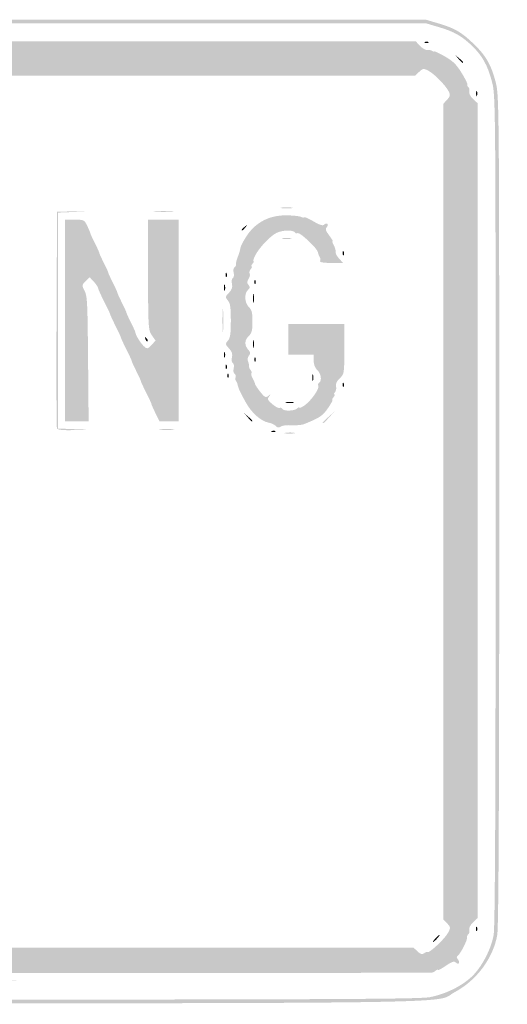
# Model space of a CAD drawing. Header units: inches. Extents: x -18 to 18.1, y -9 to 9.
# Tile 12 of 12: x 9.2 to 18.1, y -9 to 9. Entities that reach past the tile are written whole.
import ezdxf

# ---------------------------------------------------------------- set-up
doc = ezdxf.new("R2010")
doc.units = ezdxf.units.IN
doc.header["$MEASUREMENT"] = 0

msp = doc.modelspace()

# ---------------------------------------------------------------- hatches: boundary and pattern name
h = msp.add_hatch(color=7)
edge = h.paths.add_edge_path()
edge.add_spline(control_points=[(-16.717, -8.95), (-16.985, -8.897), (-17.355, -8.714), (-17.493, -8.566), (-17.628, -8.422), (-17.812, -8.152), (-17.86, -8.027), (-17.963, -7.76), (-17.967, -7.471), (-17.967, 0.034), (-17.967, 7.445), (-17.966, 7.61), (-17.902, 7.857), (-17.821, 8.177), (-17.719, 8.35), (-17.479, 8.579), (-17.25, 8.797), (-17.149, 8.852), (-16.822, 8.936), (-16.576, 8.999), (-16.305, 9), (0.026, 9)], knot_values=[0, 0, 0, 0, 1, 1, 1, 2, 2, 2, 3, 3, 3, 4, 4, 4, 5, 5, 5, 6, 6, 6, 7, 7, 7, 7], degree=3, periodic=0)
edge.add_line((0.026, 9), (16.625, 9))
edge.add_line((16.625, 9), (16.859, 8.931))
edge.add_spline(control_points=[(16.859, 8.931), (17.151, 8.845), (17.278, 8.771), (17.499, 8.558), (17.724, 8.342), (17.822, 8.17), (17.902, 7.857), (17.966, 7.61), (17.967, 7.446), (17.967, 0.039), (17.967, -5.334), (17.956, -7.59), (17.931, -7.745), (17.859, -8.169), (17.554, -8.58), (17.149, -8.796), (16.736, -9.016), (18.115, -9), (-0.028, -8.997), (-13.49, -8.994), (-16.54, -8.986), (-16.717, -8.95)], knot_values=[0, 0, 0, 0, 1, 1, 1, 2, 2, 2, 3, 3, 3, 4, 4, 4, 5, 5, 5, 6, 6, 6, 7, 7, 7, 7], degree=3, periodic=0)
edge = h.paths.add_edge_path(flags=0)
edge.add_spline(control_points=[(16.696, -8.886), (16.985, -8.831), (17.287, -8.681), (17.471, -8.504), (17.653, -8.327), (17.821, -8.002), (17.865, -7.745), (17.891, -7.59), (17.901, -5.334), (17.901, 0.039), (17.901, 7.446), (17.9, 7.61), (17.836, 7.857), (17.759, 8.159), (17.657, 8.343), (17.466, 8.525), (17.277, 8.705), (17.14, 8.782), (16.859, 8.865)], knot_values=[0, 0, 0, 0, 1, 1, 1, 2, 2, 2, 3, 3, 3, 4, 4, 4, 5, 5, 5, 6, 6, 6, 6], degree=3, periodic=0)
edge.add_line((16.859, 8.865), (16.625, 8.934))
edge.add_line((16.625, 8.934), (0.026, 8.934))
edge.add_spline(control_points=[(0.026, 8.934), (-16.305, 8.934), (-16.576, 8.933), (-16.822, 8.87), (-17.137, 8.789), (-17.245, 8.734), (-17.444, 8.548), (-17.651, 8.354), (-17.757, 8.167), (-17.836, 7.857), (-17.9, 7.61), (-17.901, 7.445), (-17.901, 0.034), (-17.901, -7.471), (-17.897, -7.76), (-17.794, -8.027), (-17.752, -8.136), (-17.571, -8.411), (-17.46, -8.534), (-17.355, -8.65), (-16.962, -8.836), (-16.717, -8.885), (-16.54, -8.92), (-13.49, -8.928), (-0.028, -8.931), (14.274, -8.934), (16.478, -8.928), (16.696, -8.886)], knot_values=[0, 0, 0, 0, 1, 1, 1, 2, 2, 2, 3, 3, 3, 4, 4, 4, 5, 5, 5, 6, 6, 6, 7, 7, 7, 8, 8, 8, 9, 9, 9, 9], degree=3, periodic=0)
h = msp.add_hatch(color=7)
edge = h.paths.add_edge_path()
edge.add_spline(control_points=[(-16.716, -8.425), (-16.733, -8.408), (-16.747, -8.406), (-16.747, -8.421), (-16.747, -8.435), (-16.77, -8.429), (-16.797, -8.407), (-16.824, -8.384), (-16.846, -8.375), (-16.846, -8.388), (-16.846, -8.4), (-16.911, -8.365), (-16.99, -8.311), (-17.098, -8.237), (-17.143, -8.222), (-17.171, -8.25), (-17.199, -8.279), (-17.219, -8.278), (-17.248, -8.248), (-17.277, -8.219), (-17.278, -8.199), (-17.251, -8.172), (-17.225, -8.145), (-17.24, -8.093), (-17.31, -7.974), (-17.362, -7.886), (-17.396, -7.813), (-17.385, -7.813), (-17.374, -7.813), (-17.382, -7.794), (-17.401, -7.77), (-17.421, -7.747), (-17.429, -7.698), (-17.42, -7.662), (-17.409, -7.62), (-17.432, -7.57), (-17.487, -7.518)], knot_values=[0, 0, 0, 0, 1, 1, 1, 2, 2, 2, 3, 3, 3, 4, 4, 4, 5, 5, 5, 6, 6, 6, 7, 7, 7, 8, 8, 8, 9, 9, 9, 10, 10, 10, 11, 11, 11, 12, 12, 12, 12], degree=3, periodic=0)
edge.add_line((-17.487, -7.518), (-17.571, -7.439))
edge.add_line((-17.571, -7.439), (-17.571, 0.016))
edge.add_line((-17.571, 0.016), (-17.571, 7.472))
edge.add_line((-17.571, 7.472), (-17.487, 7.551))
edge.add_spline(control_points=[(-17.487, 7.551), (-17.441, 7.595), (-17.409, 7.653), (-17.416, 7.681), (-17.423, 7.709), (-17.376, 7.836), (-17.31, 7.962), (-17.207, 8.16), (-17.162, 8.209), (-16.993, 8.312), (-16.885, 8.378), (-16.787, 8.426), (-16.774, 8.419), (-16.762, 8.411), (-16.743, 8.419), (-16.733, 8.436), (-16.723, 8.453), (-16.688, 8.459), (-16.656, 8.451), (-16.621, 8.442), (-16.565, 8.47), (-16.518, 8.52)], knot_values=[0, 0, 0, 0, 1, 1, 1, 2, 2, 2, 3, 3, 3, 4, 4, 4, 5, 5, 5, 6, 6, 6, 7, 7, 7, 7], degree=3, periodic=0)
edge.add_line((-16.518, 8.52), (-16.439, 8.604))
edge.add_line((-16.439, 8.604), (0, 8.604))
edge.add_line((0, 8.604), (16.439, 8.604))
edge.add_line((16.439, 8.604), (16.517, 8.521))
edge.add_spline(control_points=[(16.517, 8.521), (16.56, 8.475), (16.619, 8.441), (16.647, 8.446), (16.675, 8.451), (16.716, 8.443), (16.739, 8.429), (16.762, 8.414), (16.78, 8.41), (16.78, 8.419), (16.78, 8.428), (16.866, 8.388), (16.97, 8.329), (17.118, 8.246), (17.185, 8.18), (17.279, 8.026), (17.345, 7.918), (17.393, 7.82), (17.386, 7.807), (17.378, 7.795), (17.386, 7.776), (17.403, 7.766), (17.42, 7.756), (17.426, 7.721), (17.418, 7.689), (17.409, 7.654), (17.437, 7.598), (17.487, 7.551)], knot_values=[0, 0, 0, 0, 1, 1, 1, 2, 2, 2, 3, 3, 3, 4, 4, 4, 5, 5, 5, 6, 6, 6, 7, 7, 7, 8, 8, 8, 9, 9, 9, 9], degree=3, periodic=0)
edge.add_line((17.487, 7.551), (17.571, 7.472))
edge.add_line((17.571, 7.472), (17.571, 0.016))
edge.add_line((17.571, 0.016), (17.571, -7.439))
edge.add_line((17.571, -7.439), (17.487, -7.518))
edge.add_spline(control_points=[(17.487, -7.518), (17.437, -7.565), (17.409, -7.621), (17.418, -7.656), (17.426, -7.688), (17.42, -7.723), (17.403, -7.733), (17.386, -7.744), (17.375, -7.77), (17.379, -7.791), (17.388, -7.838), (17.256, -8.097), (17.208, -8.127), (17.183, -8.142), (17.185, -8.163), (17.212, -8.196), (17.26, -8.254), (17.223, -8.302), (17.17, -8.25), (17.143, -8.222), (17.096, -8.238), (16.99, -8.311), (16.911, -8.365), (16.846, -8.4), (16.846, -8.388), (16.846, -8.375), (16.828, -8.381), (16.805, -8.4), (16.77, -8.429), (16.744, -8.439), (16.706, -8.44), (16.702, -8.44), (9.187, -8.443), (0.007, -8.448), (-10.503, -8.453), (-16.696, -8.444), (-16.716, -8.425)], knot_values=[0, 0, 0, 0, 1, 1, 1, 2, 2, 2, 3, 3, 3, 4, 4, 4, 5, 5, 5, 6, 6, 6, 7, 7, 7, 8, 8, 8, 9, 9, 9, 10, 10, 10, 11, 11, 11, 12, 12, 12, 12], degree=3, periodic=0)
edge = h.paths.add_edge_path(flags=0)
edge.add_spline(control_points=[(-16.467, -8.044), (-16.408, -7.978), (-16.365, -7.978), (-0.005, -7.978)], knot_values=[0, 0, 0, 0, 1, 1, 1, 1], degree=3, periodic=0)
edge.add_line((-0.005, -7.978), (16.397, -7.978))
edge.add_line((16.397, -7.978), (16.472, -8.049))
edge.add_spline(control_points=[(16.472, -8.049), (16.53, -8.103), (16.558, -8.111), (16.593, -8.082), (16.618, -8.061), (16.645, -8.052), (16.655, -8.061), (16.682, -8.089), (16.977, -7.812), (17.031, -7.707), (17.079, -7.615), (17.078, -7.604), (17.014, -7.536)], knot_values=[0, 0, 0, 0, 1, 1, 1, 2, 2, 2, 3, 3, 3, 4, 4, 4, 4], degree=3, periodic=0)
edge.add_line((17.014, -7.536), (16.945, -7.463))
edge.add_line((16.945, -7.463), (16.945, 0))
edge.add_line((16.945, 0), (16.945, 7.463))
edge.add_line((16.945, 7.463), (17.014, 7.536))
edge.add_spline(control_points=[(17.014, 7.536), (17.072, 7.598), (17.077, 7.621), (17.043, 7.686), (16.985, 7.799), (16.779, 8.009), (16.67, 8.066), (16.583, 8.111), (16.57, 8.11), (16.503, 8.047)], knot_values=[0, 0, 0, 0, 1, 1, 1, 2, 2, 2, 3, 3, 3, 3], degree=3, periodic=0)
edge.add_line((16.503, 8.047), (16.43, 7.978))
edge.add_line((16.43, 7.978), (0, 7.978))
edge.add_line((0, 7.978), (-16.43, 7.978))
edge.add_line((-16.43, 7.978), (-16.503, 8.047))
edge.add_spline(control_points=[(-16.503, 8.047), (-16.57, 8.11), (-16.583, 8.111), (-16.67, 8.066), (-16.779, 8.009), (-16.985, 7.799), (-17.043, 7.686), (-17.077, 7.621), (-17.072, 7.598), (-17.014, 7.536)], knot_values=[0, 0, 0, 0, 1, 1, 1, 2, 2, 2, 3, 3, 3, 3], degree=3, periodic=0)
edge.add_line((-17.014, 7.536), (-16.945, 7.463))
edge.add_line((-16.945, 7.463), (-16.945, 0))
edge.add_line((-16.945, 0), (-16.945, -7.463))
edge.add_line((-16.945, -7.463), (-17.014, -7.536))
edge.add_spline(control_points=[(-17.014, -7.536), (-17.078, -7.604), (-17.079, -7.615), (-17.031, -7.707), (-16.972, -7.822), (-16.686, -8.084), (-16.647, -8.059), (-16.632, -8.05), (-16.611, -8.058), (-16.599, -8.076), (-16.569, -8.126), (-16.534, -8.118), (-16.467, -8.044)], knot_values=[0, 0, 0, 0, 1, 1, 1, 2, 2, 2, 3, 3, 3, 4, 4, 4, 4], degree=3, periodic=0)
h = msp.add_hatch(color=7)
edge = h.paths.add_edge_path()
edge.add_spline(control_points=[(16.609, 8.594), (16.633, 8.603), (16.661, 8.602), (16.672, 8.591), (16.683, 8.58), (16.664, 8.573), (16.629, 8.574), (16.591, 8.576), (16.583, 8.583), (16.609, 8.594)], knot_values=[0, 0, 0, 0, 1, 1, 1, 2, 2, 2, 3, 3, 3, 3], degree=3, periodic=0)
h = msp.add_hatch(color=7)
edge = h.paths.add_edge_path()
edge.add_line((17.222, 8.283), (17.159, 8.357))
edge.add_line((17.159, 8.357), (17.234, 8.294))
edge.add_spline(control_points=[(17.234, 8.294), (17.303, 8.235), (17.323, 8.209), (17.296, 8.209), (17.29, 8.209), (17.257, 8.242), (17.222, 8.283)], knot_values=[0, 0, 0, 0, 1, 1, 1, 2, 2, 2, 2], degree=3, periodic=0)
h = msp.add_hatch(color=7)
edge = h.paths.add_edge_path()
edge.add_spline(control_points=[(17.544, 7.648), (17.544, 7.694), (17.551, 7.712), (17.56, 7.69), (17.569, 7.667), (17.569, 7.63), (17.56, 7.607), (17.551, 7.584), (17.544, 7.603), (17.544, 7.648)], knot_values=[0, 0, 0, 0, 1, 1, 1, 2, 2, 2, 3, 3, 3, 3], degree=3, periodic=0)
h = msp.add_hatch(color=7)
edge = h.paths.add_edge_path()
edge.add_spline(control_points=[(9.872, 1.525), (9.864, 1.547), (9.86, 2.449), (9.865, 3.527)], knot_values=[0, 0, 0, 0, 1, 1, 1, 1], degree=3, periodic=0)
edge.add_line((9.865, 3.527), (9.874, 5.489))
edge.add_line((9.874, 5.489), (10.154, 5.491))
edge.add_line((10.154, 5.491), (10.434, 5.493))
edge.add_line((10.434, 5.493), (10.162, 5.481))
edge.add_line((10.162, 5.481), (9.89, 5.47))
edge.add_line((9.89, 5.47), (9.89, 3.495))
edge.add_line((9.89, 3.495), (9.89, 1.519))
edge.add_line((9.89, 1.519), (10.179, 1.508))
edge.add_line((10.179, 1.508), (10.467, 1.497))
edge.add_line((10.467, 1.497), (10.178, 1.49))
edge.add_spline(control_points=[(10.178, 1.49), (9.971, 1.485), (9.884, 1.495), (9.872, 1.525)], knot_values=[0, 0, 0, 0, 1, 1, 1, 1], degree=3, periodic=0)
h = msp.add_hatch(color=7)
edge = h.paths.add_edge_path()
edge.add_spline(control_points=[(11.68, 5.497), (11.766, 5.504), (11.9, 5.504), (11.976, 5.497), (12.053, 5.49), (11.982, 5.484), (11.819, 5.484), (11.655, 5.484), (11.593, 5.49), (11.68, 5.497)], knot_values=[0, 0, 0, 0, 1, 1, 1, 2, 2, 2, 3, 3, 3, 3], degree=3, periodic=0)
h = msp.add_hatch(color=7)
edge = h.paths.add_edge_path()
edge.add_spline(control_points=[(13.877, 1.566), (13.851, 1.592), (13.798, 1.618), (13.759, 1.624), (13.609, 1.647), (13.432, 1.804), (13.318, 2.015), (13.256, 2.131), (13.203, 2.236), (13.2, 2.25), (13.197, 2.264), (13.191, 2.282), (13.187, 2.291), (13.182, 2.3), (13.177, 2.321), (13.174, 2.338), (13.172, 2.355), (13.16, 2.378), (13.148, 2.391), (13.136, 2.403), (13.133, 2.432), (13.142, 2.456), (13.151, 2.48), (13.142, 2.509), (13.123, 2.521), (13.104, 2.533), (13.096, 2.577), (13.107, 2.619), (13.118, 2.662), (13.11, 2.706), (13.09, 2.718), (13.07, 2.731), (13.064, 2.776), (13.075, 2.823), (13.09, 2.882), (13.075, 2.927), (13.021, 2.985), (12.95, 3.06), (12.949, 3.069), (13, 3.126), (13.043, 3.173), (13.055, 3.253), (13.055, 3.495), (13.055, 3.736), (13.043, 3.816), (13, 3.863), (12.949, 3.92), (12.95, 3.929), (13.021, 4.004), (13.075, 4.062), (13.09, 4.107), (13.075, 4.166), (13.064, 4.213), (13.07, 4.258), (13.09, 4.271), (13.11, 4.283), (13.118, 4.327), (13.107, 4.37), (13.096, 4.412), (13.103, 4.456), (13.122, 4.467), (13.14, 4.479), (13.153, 4.506), (13.149, 4.527), (13.146, 4.549), (13.162, 4.61), (13.184, 4.665), (13.206, 4.719), (13.227, 4.789), (13.229, 4.82), (13.232, 4.851), (13.286, 4.955), (13.35, 5.051), (13.515, 5.297), (13.765, 5.424), (14.076, 5.42), (14.198, 5.418), (14.316, 5.405), (14.338, 5.392), (14.36, 5.378), (14.386, 5.375), (14.395, 5.384), (14.405, 5.394), (14.484, 5.359), (14.571, 5.308), (14.685, 5.241), (14.739, 5.225), (14.765, 5.251), (14.785, 5.271), (14.811, 5.276), (14.824, 5.264), (14.837, 5.251), (14.83, 5.223), (14.809, 5.202), (14.78, 5.173), (14.79, 5.138), (14.854, 5.054), (14.9, 4.994), (14.929, 4.945), (14.918, 4.945), (14.907, 4.945), (14.917, 4.912), (14.94, 4.871), (14.962, 4.83), (14.977, 4.777), (14.972, 4.752), (14.967, 4.727), (14.996, 4.671), (15.036, 4.628)], knot_values=[0, 0, 0, 0, 1, 1, 1, 2, 2, 2, 3, 3, 3, 4, 4, 4, 5, 5, 5, 6, 6, 6, 7, 7, 7, 8, 8, 8, 9, 9, 9, 10, 10, 10, 11, 11, 11, 12, 12, 12, 13, 13, 13, 14, 14, 14, 15, 15, 15, 16, 16, 16, 17, 17, 17, 18, 18, 18, 19, 19, 19, 20, 20, 20, 21, 21, 21, 22, 22, 22, 23, 23, 23, 24, 24, 24, 25, 25, 25, 26, 26, 26, 27, 27, 27, 28, 28, 28, 29, 29, 29, 30, 30, 30, 31, 31, 31, 32, 32, 32, 33, 33, 33, 34, 34, 34, 35, 35, 35, 36, 36, 36, 36], degree=3, periodic=0)
edge.add_line((15.036, 4.628), (15.11, 4.549))
edge.add_line((15.11, 4.549), (14.888, 4.549))
edge.add_spline(control_points=[(14.888, 4.549), (14.749, 4.549), (14.674, 4.562), (14.687, 4.582), (14.698, 4.601), (14.696, 4.634), (14.681, 4.657), (14.667, 4.679), (14.652, 4.72), (14.648, 4.747), (14.638, 4.816), (14.315, 5.118), (14.277, 5.095), (14.26, 5.084), (14.237, 5.091), (14.226, 5.109), (14.195, 5.158), (13.989, 5.15), (13.886, 5.096), (13.769, 5.035), (13.571, 4.824), (13.503, 4.69), (13.473, 4.631), (13.458, 4.582), (13.47, 4.582), (13.482, 4.582), (13.473, 4.56), (13.451, 4.533), (13.428, 4.506), (13.421, 4.484), (13.434, 4.484), (13.448, 4.484), (13.441, 4.462), (13.419, 4.436), (13.397, 4.409), (13.388, 4.373), (13.399, 4.354), (13.411, 4.336), (13.402, 4.292), (13.379, 4.257), (13.348, 4.206), (13.348, 4.182), (13.379, 4.144), (13.41, 4.107), (13.408, 4.088), (13.369, 4.055), (13.296, 3.995), (13.306, 3.813), (13.385, 3.742), (13.437, 3.694), (13.451, 3.64), (13.451, 3.478), (13.451, 3.316), (13.437, 3.262), (13.385, 3.214), (13.305, 3.142), (13.3, 3.042), (13.373, 2.962), (13.416, 2.914), (13.419, 2.893), (13.385, 2.853), (13.361, 2.823), (13.355, 2.779), (13.37, 2.745), (13.384, 2.713), (13.392, 2.674), (13.389, 2.659), (13.385, 2.643), (13.398, 2.612), (13.416, 2.59), (13.435, 2.567), (13.441, 2.54), (13.431, 2.53), (13.421, 2.52), (13.431, 2.476), (13.455, 2.434), (13.478, 2.392), (13.498, 2.346), (13.499, 2.332), (13.499, 2.319), (13.542, 2.255), (13.593, 2.191), (13.674, 2.089), (13.694, 2.079), (13.742, 2.116), (13.79, 2.154), (13.792, 2.153), (13.755, 2.105), (13.719, 2.059), (13.728, 2.039), (13.815, 1.965), (13.871, 1.918), (13.93, 1.886), (13.946, 1.896), (13.961, 1.905), (13.983, 1.898), (13.994, 1.88), (14.023, 1.833), (14.22, 1.838), (14.268, 1.886), (14.29, 1.907), (14.308, 1.914), (14.308, 1.9), (14.308, 1.886), (14.353, 1.907), (14.409, 1.946), (14.528, 2.032), (14.685, 2.257), (14.656, 2.304), (14.645, 2.321), (14.651, 2.345), (14.67, 2.357), (14.726, 2.392), (14.707, 2.525), (14.637, 2.588), (14.596, 2.625), (14.571, 2.689), (14.571, 2.758)], knot_values=[0, 0, 0, 0, 1, 1, 1, 2, 2, 2, 3, 3, 3, 4, 4, 4, 5, 5, 5, 6, 6, 6, 7, 7, 7, 8, 8, 8, 9, 9, 9, 10, 10, 10, 11, 11, 11, 12, 12, 12, 13, 13, 13, 14, 14, 14, 15, 15, 15, 16, 16, 16, 17, 17, 17, 18, 18, 18, 19, 19, 19, 20, 20, 20, 21, 21, 21, 22, 22, 22, 23, 23, 23, 24, 24, 24, 25, 25, 25, 26, 26, 26, 27, 27, 27, 28, 28, 28, 29, 29, 29, 30, 30, 30, 31, 31, 31, 32, 32, 32, 33, 33, 33, 34, 34, 34, 35, 35, 35, 36, 36, 36, 37, 37, 37, 38, 38, 38, 39, 39, 39, 39], degree=3, periodic=0)
edge.add_line((14.571, 2.758), (14.571, 2.868))
edge.add_line((14.571, 2.868), (14.341, 2.868))
edge.add_line((14.341, 2.868), (14.11, 2.868))
edge.add_line((14.11, 2.868), (14.11, 3.148))
edge.add_line((14.11, 3.148), (14.11, 3.429))
edge.add_line((14.11, 3.429), (14.621, 3.429))
edge.add_line((14.621, 3.429), (15.132, 3.429))
edge.add_line((15.132, 3.429), (15.132, 2.973))
edge.add_spline(control_points=[(15.132, 2.973), (15.132, 2.527), (15.13, 2.515), (15.048, 2.438), (14.993, 2.386), (14.969, 2.336), (14.98, 2.294), (14.99, 2.258), (14.981, 2.209), (14.962, 2.186), (14.942, 2.162), (14.937, 2.143), (14.951, 2.143), (14.964, 2.143), (14.957, 2.121), (14.934, 2.093), (14.911, 2.066), (14.903, 2.044), (14.915, 2.044), (14.927, 2.044), (14.89, 1.976), (14.833, 1.892), (14.735, 1.75), (14.682, 1.715), (14.39, 1.598), (14.354, 1.583), (14.253, 1.575), (14.166, 1.58), (14.08, 1.585), (13.99, 1.573), (13.966, 1.554), (13.936, 1.528), (13.911, 1.532), (13.877, 1.566)], knot_values=[0, 0, 0, 0, 1, 1, 1, 2, 2, 2, 3, 3, 3, 4, 4, 4, 5, 5, 5, 6, 6, 6, 7, 7, 7, 8, 8, 8, 9, 9, 9, 10, 10, 10, 11, 11, 11, 11], degree=3, periodic=0)
h = msp.add_hatch(color=7)
edge = h.paths.add_edge_path()
edge.add_spline(control_points=[(13.986, 5.562), (14.036, 5.57), (14.118, 5.57), (14.168, 5.562), (14.217, 5.555), (14.177, 5.548), (14.077, 5.548), (13.977, 5.548), (13.936, 5.555), (13.986, 5.562)], knot_values=[0, 0, 0, 0, 1, 1, 1, 2, 2, 2, 3, 3, 3, 3], degree=3, periodic=0)
h = msp.add_hatch(color=7)
edge = h.paths.add_edge_path()
edge.add_line((10.022, 3.495), (10.022, 5.341))
edge.add_line((10.022, 5.341), (10.197, 5.341))
edge.add_spline(control_points=[(10.197, 5.341), (10.365, 5.341), (10.375, 5.336), (10.428, 5.225), (10.458, 5.161), (10.483, 5.102), (10.483, 5.093), (10.483, 5.084), (10.52, 5.003), (10.566, 4.912), (10.612, 4.822), (10.649, 4.74), (10.648, 4.731), (10.648, 4.721), (10.685, 4.64), (10.731, 4.549), (10.777, 4.459), (10.814, 4.377), (10.813, 4.368), (10.813, 4.359), (10.85, 4.277), (10.896, 4.187), (10.941, 4.096), (10.979, 4.015), (10.978, 4.005), (10.978, 3.996), (11.015, 3.915), (11.06, 3.824), (11.106, 3.734), (11.143, 3.652), (11.143, 3.643), (11.142, 3.634), (11.179, 3.552), (11.225, 3.462), (11.271, 3.371), (11.308, 3.289), (11.307, 3.28), (11.305, 3.241), (11.404, 3.078), (11.463, 3.025), (11.524, 2.97), (11.53, 2.971), (11.602, 3.047)], knot_values=[0, 0, 0, 0, 1, 1, 1, 2, 2, 2, 3, 3, 3, 4, 4, 4, 5, 5, 5, 6, 6, 6, 7, 7, 7, 8, 8, 8, 9, 9, 9, 10, 10, 10, 11, 11, 11, 12, 12, 12, 13, 13, 13, 14, 14, 14, 14], degree=3, periodic=0)
edge.add_line((11.602, 3.047), (11.678, 3.128))
edge.add_line((11.678, 3.128), (11.61, 3.223))
edge.add_spline(control_points=[(11.61, 3.223), (11.545, 3.314), (11.542, 3.364), (11.539, 4.329)], knot_values=[0, 0, 0, 0, 1, 1, 1, 1], degree=3, periodic=0)
edge.add_line((11.539, 4.329), (11.537, 5.341))
edge.add_line((11.537, 5.341), (11.818, 5.341))
edge.add_line((11.818, 5.341), (12.099, 5.341))
edge.add_line((12.099, 5.341), (12.099, 3.495))
edge.add_line((12.099, 3.495), (12.099, 1.648))
edge.add_line((12.099, 1.648), (11.924, 1.648))
edge.add_line((11.924, 1.648), (11.749, 1.648))
edge.add_line((11.749, 1.648), (11.673, 1.805))
edge.add_spline(control_points=[(11.673, 1.805), (11.631, 1.891), (11.599, 1.965), (11.601, 1.97), (11.603, 1.975), (11.56, 2.067), (11.505, 2.176), (11.451, 2.284), (11.406, 2.381), (11.407, 2.39), (11.407, 2.399), (11.37, 2.481), (11.324, 2.571), (11.278, 2.662), (11.241, 2.743), (11.242, 2.753), (11.242, 2.762), (11.198, 2.858), (11.143, 2.967), (11.088, 3.076), (11.044, 3.172), (11.044, 3.181), (11.044, 3.191), (11, 3.287), (10.945, 3.396), (10.89, 3.504), (10.846, 3.601), (10.846, 3.61), (10.847, 3.619), (10.799, 3.719), (10.741, 3.833), (10.683, 3.946), (10.632, 4.059), (10.628, 4.083), (10.624, 4.108), (10.587, 4.164), (10.546, 4.207)], knot_values=[0, 0, 0, 0, 1, 1, 1, 2, 2, 2, 3, 3, 3, 4, 4, 4, 5, 5, 5, 6, 6, 6, 7, 7, 7, 8, 8, 8, 9, 9, 9, 10, 10, 10, 11, 11, 11, 12, 12, 12, 12], degree=3, periodic=0)
edge.add_line((10.546, 4.207), (10.472, 4.286))
edge.add_line((10.472, 4.286), (10.396, 4.215))
edge.add_spline(control_points=[(10.396, 4.215), (10.333, 4.156), (10.327, 4.134), (10.36, 4.075), (10.429, 3.95), (10.431, 3.917), (10.442, 2.777)], knot_values=[0, 0, 0, 0, 1, 1, 1, 2, 2, 2, 2], degree=3, periodic=0)
edge.add_line((10.442, 2.777), (10.452, 1.648))
edge.add_line((10.452, 1.648), (10.237, 1.648))
edge.add_line((10.237, 1.648), (10.022, 1.648))
edge.add_line((10.022, 1.648), (10.022, 3.495))
h = msp.add_hatch(color=7)
edge = h.paths.add_edge_path()
edge.add_spline(control_points=[(13.253, 5.155), (13.253, 5.162), (13.279, 5.188), (13.31, 5.213), (13.363, 5.254), (13.364, 5.253), (13.323, 5.201), (13.28, 5.146), (13.253, 5.128), (13.253, 5.155)], knot_values=[0, 0, 0, 0, 1, 1, 1, 2, 2, 2, 3, 3, 3, 3], degree=3, periodic=0)
h = msp.add_hatch(color=7)
edge = h.paths.add_edge_path()
edge.add_spline(control_points=[(14.003, 5.001), (14.044, 5.009), (14.11, 5.009), (14.151, 5.001), (14.192, 4.993), (14.159, 4.987), (14.077, 4.987), (13.995, 4.987), (13.962, 4.993), (14.003, 5.001)], knot_values=[0, 0, 0, 0, 1, 1, 1, 2, 2, 2, 3, 3, 3, 3], degree=3, periodic=0)
h = msp.add_hatch(color=7)
edge = h.paths.add_edge_path()
edge.add_spline(control_points=[(15.102, 4.734), (15.103, 4.772), (15.111, 4.78), (15.121, 4.753), (15.131, 4.73), (15.13, 4.701), (15.119, 4.69), (15.108, 4.679), (15.1, 4.699), (15.102, 4.734)], knot_values=[0, 0, 0, 0, 1, 1, 1, 2, 2, 2, 3, 3, 3, 3], degree=3, periodic=0)
h = msp.add_hatch(color=7)
edge = h.paths.add_edge_path()
edge.add_spline(control_points=[(12.959, 4.338), (12.96, 4.376), (12.968, 4.384), (12.979, 4.358), (12.988, 4.334), (12.987, 4.306), (12.976, 4.295), (12.965, 4.284), (12.957, 4.303), (12.959, 4.338)], knot_values=[0, 0, 0, 0, 1, 1, 1, 2, 2, 2, 3, 3, 3, 3], degree=3, periodic=0)
h = msp.add_hatch(color=7)
edge = h.paths.add_edge_path()
edge.add_spline(control_points=[(12.93, 4.104), (12.93, 4.159), (12.938, 4.177), (12.946, 4.145), (12.954, 4.113), (12.954, 4.068), (12.945, 4.046), (12.936, 4.024), (12.929, 4.05), (12.93, 4.104)], knot_values=[0, 0, 0, 0, 1, 1, 1, 2, 2, 2, 3, 3, 3, 3], degree=3, periodic=0)
h = msp.add_hatch(color=7)
edge = h.paths.add_edge_path()
edge.add_spline(control_points=[(13.486, 4.206), (13.488, 4.244), (13.496, 4.252), (13.506, 4.226), (13.516, 4.202), (13.514, 4.174), (13.503, 4.163), (13.492, 4.152), (13.485, 4.171), (13.486, 4.206)], knot_values=[0, 0, 0, 0, 1, 1, 1, 2, 2, 2, 3, 3, 3, 3], degree=3, periodic=0)
h = msp.add_hatch(color=7)
edge = h.paths.add_edge_path()
edge.add_spline(control_points=[(13.459, 3.907), (13.459, 3.979), (13.466, 4.005), (13.474, 3.964), (13.482, 3.923), (13.481, 3.864), (13.473, 3.832), (13.465, 3.801), (13.458, 3.834), (13.459, 3.907)], knot_values=[0, 0, 0, 0, 1, 1, 1, 2, 2, 2, 3, 3, 3, 3], degree=3, periodic=0)
h = msp.add_hatch(color=7)
edge = h.paths.add_edge_path()
edge.add_spline(control_points=[(12.902, 3.495), (12.902, 3.685), (12.908, 3.763), (12.914, 3.668), (12.921, 3.572), (12.921, 3.417), (12.914, 3.321), (12.908, 3.226), (12.902, 3.304), (12.902, 3.495)], knot_values=[0, 0, 0, 0, 1, 1, 1, 2, 2, 2, 3, 3, 3, 3], degree=3, periodic=0)
h = msp.add_hatch(color=7)
edge = h.paths.add_edge_path()
edge.add_spline(control_points=[(11.491, 3.155), (11.473, 3.202), (11.477, 3.206), (11.51, 3.174), (11.532, 3.151), (11.542, 3.125), (11.532, 3.115), (11.522, 3.104), (11.504, 3.123), (11.491, 3.155)], knot_values=[0, 0, 0, 0, 1, 1, 1, 2, 2, 2, 3, 3, 3, 3], degree=3, periodic=0)
h = msp.add_hatch(color=7)
edge = h.paths.add_edge_path()
edge.add_spline(control_points=[(13.458, 3.066), (13.458, 3.129), (13.465, 3.155), (13.473, 3.124), (13.482, 3.092), (13.482, 3.04), (13.473, 3.008), (13.465, 2.977), (13.458, 3.002), (13.458, 3.066)], knot_values=[0, 0, 0, 0, 1, 1, 1, 2, 2, 2, 3, 3, 3, 3], degree=3, periodic=0)
h = msp.add_hatch(color=7)
edge = h.paths.add_edge_path()
edge.add_spline(control_points=[(12.928, 2.868), (12.928, 2.913), (12.936, 2.932), (12.945, 2.909), (12.954, 2.887), (12.954, 2.85), (12.945, 2.827), (12.936, 2.804), (12.928, 2.823), (12.928, 2.868)], knot_values=[0, 0, 0, 0, 1, 1, 1, 2, 2, 2, 3, 3, 3, 3], degree=3, periodic=0)
h = msp.add_hatch(color=7)
edge = h.paths.add_edge_path()
edge.add_spline(control_points=[(12.959, 2.657), (12.96, 2.695), (12.968, 2.703), (12.979, 2.677), (12.988, 2.653), (12.987, 2.624), (12.976, 2.613), (12.965, 2.602), (12.957, 2.622), (12.959, 2.657)], knot_values=[0, 0, 0, 0, 1, 1, 1, 2, 2, 2, 3, 3, 3, 3], degree=3, periodic=0)
h = msp.add_hatch(color=7)
edge = h.paths.add_edge_path()
edge.add_spline(control_points=[(13.486, 2.788), (13.488, 2.827), (13.496, 2.835), (13.506, 2.808), (13.516, 2.785), (13.514, 2.756), (13.503, 2.745), (13.492, 2.734), (13.485, 2.754), (13.486, 2.788)], knot_values=[0, 0, 0, 0, 1, 1, 1, 2, 2, 2, 3, 3, 3, 3], degree=3, periodic=0)
h = msp.add_hatch(color=7)
edge = h.paths.add_edge_path()
edge.add_spline(control_points=[(12.992, 2.492), (12.993, 2.53), (13.001, 2.538), (13.012, 2.512), (13.021, 2.488), (13.02, 2.459), (13.009, 2.448), (12.998, 2.438), (12.99, 2.457), (12.992, 2.492)], knot_values=[0, 0, 0, 0, 1, 1, 1, 2, 2, 2, 3, 3, 3, 3], degree=3, periodic=0)
h = msp.add_hatch(color=7)
edge = h.paths.add_edge_path()
edge.add_spline(control_points=[(14.545, 2.456), (14.546, 2.51), (14.553, 2.529), (14.561, 2.497), (14.57, 2.465), (14.569, 2.42), (14.56, 2.398), (14.551, 2.375), (14.544, 2.402), (14.545, 2.456)], knot_values=[0, 0, 0, 0, 1, 1, 1, 2, 2, 2, 3, 3, 3, 3], degree=3, periodic=0)
h = msp.add_hatch(color=7)
edge = h.paths.add_edge_path()
edge.add_spline(control_points=[(15.102, 2.327), (15.103, 2.365), (15.111, 2.373), (15.121, 2.347), (15.131, 2.323), (15.13, 2.295), (15.119, 2.284), (15.108, 2.273), (15.1, 2.292), (15.102, 2.327)], knot_values=[0, 0, 0, 0, 1, 1, 1, 2, 2, 2, 3, 3, 3, 3], degree=3, periodic=0)
h = msp.add_hatch(color=7)
edge = h.paths.add_edge_path()
edge.add_spline(control_points=[(14.069, 2.001), (14.11, 2.009), (14.169, 2.009), (14.201, 2.001), (14.232, 1.992), (14.199, 1.986), (14.126, 1.986), (14.054, 1.987), (14.028, 1.993), (14.069, 2.001)], knot_values=[0, 0, 0, 0, 1, 1, 1, 2, 2, 2, 3, 3, 3, 3], degree=3, periodic=0)
h = msp.add_hatch(color=7)
edge = h.paths.add_edge_path()
edge.add_spline(control_points=[(14.736, 1.626), (14.736, 1.631), (14.784, 1.68), (14.843, 1.733)], knot_values=[0, 0, 0, 0, 1, 1, 1, 1], degree=3, periodic=0)
edge.add_line((14.843, 1.733), (14.951, 1.83))
edge.add_line((14.951, 1.83), (14.854, 1.723))
edge.add_spline(control_points=[(14.854, 1.723), (14.763, 1.623), (14.736, 1.6), (14.736, 1.626)], knot_values=[0, 0, 0, 0, 1, 1, 1, 1], degree=3, periodic=0)
h = msp.add_hatch(color=7)
edge = h.paths.add_edge_path()
edge.add_line((13.365, 1.723), (13.302, 1.797))
edge.add_line((13.302, 1.797), (13.376, 1.734))
edge.add_spline(control_points=[(13.376, 1.734), (13.446, 1.675), (13.466, 1.648), (13.439, 1.648), (13.433, 1.648), (13.4, 1.682), (13.365, 1.723)], knot_values=[0, 0, 0, 0, 1, 1, 1, 2, 2, 2, 2], degree=3, periodic=0)
h = msp.add_hatch(color=7)
edge = h.paths.add_edge_path()
edge.add_spline(control_points=[(11.76, 1.507), (11.819, 1.515), (11.923, 1.515), (11.991, 1.508), (12.059, 1.5), (12.012, 1.494), (11.885, 1.494), (11.758, 1.494), (11.702, 1.5), (11.76, 1.507)], knot_values=[0, 0, 0, 0, 1, 1, 1, 2, 2, 2, 3, 3, 3, 3], degree=3, periodic=0)
h = msp.add_hatch(color=7)
edge = h.paths.add_edge_path()
edge.add_spline(control_points=[(13.807, 1.473), (13.831, 1.483), (13.859, 1.481), (13.87, 1.47), (13.881, 1.46), (13.862, 1.452), (13.827, 1.453), (13.789, 1.455), (13.781, 1.463), (13.807, 1.473)], knot_values=[0, 0, 0, 0, 1, 1, 1, 2, 2, 2, 3, 3, 3, 3], degree=3, periodic=0)
h = msp.add_hatch(color=7)
edge = h.paths.add_edge_path()
edge.add_spline(control_points=[(14.053, 1.441), (14.103, 1.449), (14.177, 1.449), (14.217, 1.441), (14.258, 1.433), (14.217, 1.427), (14.126, 1.427), (14.036, 1.427), (14.003, 1.434), (14.053, 1.441)], knot_values=[0, 0, 0, 0, 1, 1, 1, 2, 2, 2, 3, 3, 3, 3], degree=3, periodic=0)
h = msp.add_hatch(color=7)
edge = h.paths.add_edge_path()
edge.add_spline(control_points=[(17.541, -7.629), (17.543, -7.591), (17.55, -7.583), (17.561, -7.609), (17.571, -7.633), (17.569, -7.661), (17.558, -7.672), (17.547, -7.683), (17.54, -7.664), (17.541, -7.629)], knot_values=[0, 0, 0, 0, 1, 1, 1, 2, 2, 2, 3, 3, 3, 3], degree=3, periodic=0)
h = msp.add_hatch(color=7)
edge = h.paths.add_edge_path()
edge.add_spline(control_points=[(16.797, -7.813), (16.83, -7.777), (16.864, -7.747), (16.873, -7.747), (16.882, -7.747), (16.862, -7.777), (16.83, -7.813), (16.797, -7.849), (16.763, -7.879), (16.754, -7.879), (16.744, -7.879), (16.764, -7.849), (16.797, -7.813)], knot_values=[0, 0, 0, 0, 1, 1, 1, 2, 2, 2, 3, 3, 3, 4, 4, 4, 4], degree=3, periodic=0)
h = msp.add_hatch(color=7)
edge = h.paths.add_edge_path()
edge.add_spline(control_points=[(-8.316, -8.58), (-3.742, -8.575), (3.742, -8.575), (8.316, -8.58), (12.89, -8.584), (9.148, -8.588), (0, -8.588), (-9.148, -8.588), (-12.89, -8.584), (-8.316, -8.58)], knot_values=[0, 0, 0, 0, 1, 1, 1, 2, 2, 2, 3, 3, 3, 3], degree=3, periodic=0)

doc.saveas('drawing.dxf')
